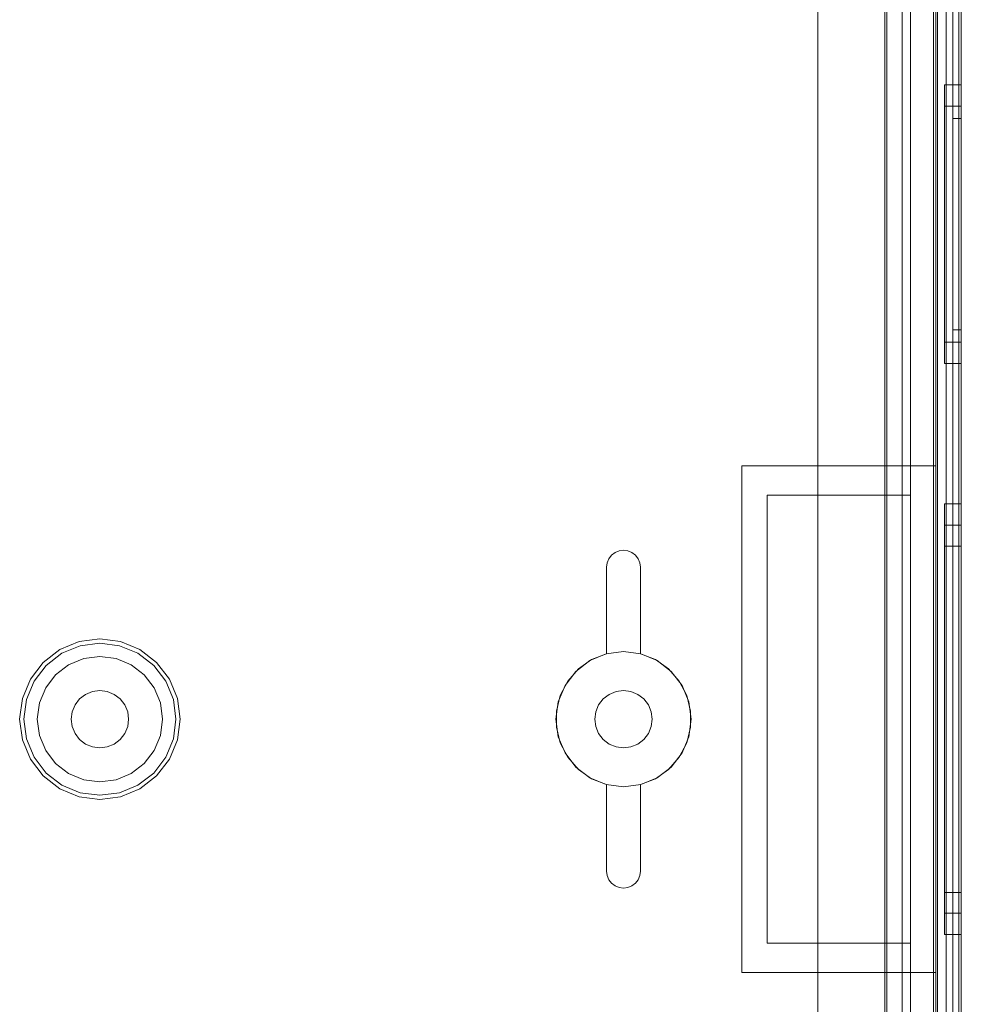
# Model space of a CAD drawing. Extents: x -620 to 300, y 62 to 1112.
# Tile 27 of 226: x -432.58 to -431.47, y 221.48 to 222.65. Entities that reach past the tile are written whole.
import ezdxf

# ---------------------------------------------------------------- set-up
doc = ezdxf.new("R2010")
doc.units = 0
doc.layers.get('0').update_dxf_attribs({"lineweight": 13})
doc.layers.add('60- 61 allgemeine Ausstattung- 4 Terrassen', color=9, linetype='Continuous', lineweight=9, true_color=0x808080)

# ---------------------------------------------------------------- blocks, each defined once
blk = doc.blocks.new('Referenz-A06CPVSGL0')
at = {"layer": '60- 61 allgemeine Ausstattung- 4 Terrassen', "color": 0}
blk.add_line((-431.6388, 211.6534), (-431.6388, 372.5134), dxfattribs=at)
blk = doc.blocks.new('Blockreferenz-A06CPVY0L0')
at = {"color": 251, "linetype": 'ByBlock', "lineweight": -2, "ltscale": 0.13, "true_color": 0x636363}
for p, q in [((-431.5017, 223.4715), (-431.5017, 220.1715)), ((-431.4689, 220.1715), (-431.4689, 223.4715)), ((-431.4717, 223.4512), (-431.4717, 220.1935)), ((-431.5594, 223.299), (-431.5594, 220.344)), ((-431.5569, 223.3015), (-431.5569, 220.3415)), ((-431.5389, 223.2955), (-431.5389, 220.3475)), ((-431.5389, 220.3475), (-431.5389, 223.2955)), ((-431.4869, 220.3475), (-431.4869, 223.2955)), ((-431.4869, 223.2955), (-431.4869, 220.3475))]:
    blk.add_line(p, q, dxfattribs=at)
blk = doc.blocks.new('Blockreferenz-A06CPVY8L0')
at = {"color": 9, "linetype": 'ByBlock', "lineweight": -2, "ltscale": 0.13, "true_color": 0xc1c9c4}
for p, q in [((-431.4989, 223.4715), (-431.4989, 222.1215)), ((-431.4969, 223.4715), (-431.4969, 220.1715)), ((-431.4689, 220.1715), (-431.4689, 223.4715)), ((-431.4689, 220.1715), (-431.4689, 223.4715)), ((-431.4789, 223.3615), (-431.4789, 221.8215)), ((-431.4789, 223.3615), (-431.4789, 221.8215)), ((-431.4789, 223.3515), (-431.4789, 220.2915)), ((-431.4789, 220.2915), (-431.4789, 223.3515)), ((-431.4689, 221.8215), (-431.4689, 223.3615)), ((-431.4689, 223.3615), (-431.4689, 221.8215)), ((-431.4689, 220.2915), (-431.4689, 223.3515)), ((-431.4689, 223.3515), (-431.4689, 220.2915)), ((-431.5289, 223.2955), (-431.5289, 220.3475)), ((-431.4969, 220.3475), (-431.4969, 223.2955)), ((-431.5569, 223.1415), (-431.5569, 222.0865)), ((-431.5289, 222.0865), (-431.5289, 223.1415)), ((-431.5569, 222.0865), (-431.5569, 223.1198)), ((-431.4689, 222.5725), (-431.4889, 222.5725)), ((-431.4889, 222.5725), (-431.4889, 222.5669)), ((-431.4889, 222.5725), (-431.4889, 222.5669)), ((-431.4689, 222.5669), (-431.4689, 222.5725)), ((-431.4689, 222.5725), (-431.4689, 222.5669)), ((-431.4889, 222.5669), (-431.4889, 222.5504)), ((-431.4889, 222.5669), (-431.4889, 222.5504)), ((-431.4689, 222.5504), (-431.4689, 222.5669)), ((-431.4689, 222.5669), (-431.4689, 222.5504)), ((-431.4889, 222.5504), (-431.4889, 222.5242)), ((-431.4889, 222.5504), (-431.4889, 222.5242)), ((-431.4689, 222.5471), (-431.4889, 222.5471)), ((-431.4889, 222.5471), (-431.4889, 222.5423)), ((-431.4889, 222.5471), (-431.4889, 222.5423)), ((-431.4689, 222.5242), (-431.4689, 222.5504)), ((-431.4689, 222.5504), (-431.4689, 222.5242)), ((-431.4689, 222.5444), (-431.4689, 222.5471)), ((-431.4689, 222.5471), (-431.4689, 222.5444)), ((-431.4889, 222.5423), (-431.4889, 222.5284)), ((-431.4889, 222.5423), (-431.4889, 222.5284)), ((-431.4689, 222.5365), (-431.4689, 222.5444)), ((-431.4689, 222.5444), (-431.4689, 222.5365)), ((-431.4689, 222.5236), (-431.4689, 222.5365)), ((-431.4689, 222.5365), (-431.4689, 222.5236)), ((-431.4889, 222.5284), (-431.4889, 222.5062)), ((-431.4889, 222.5284), (-431.4889, 222.5062)), ((-431.4889, 222.5242), (-431.4889, 222.49)), ((-431.4889, 222.5242), (-431.4889, 222.49)), ((-431.4689, 222.5325), (-431.4789, 222.5325)), ((-431.4789, 222.5325), (-431.4789, 222.5301)), ((-431.4789, 222.5325), (-431.4789, 222.5301)), ((-431.4789, 222.5301), (-431.4789, 222.523)), ((-431.4789, 222.5301), (-431.4789, 222.523)), ((-431.4789, 222.523), (-431.4789, 222.5114)), ((-431.4789, 222.523), (-431.4789, 222.5114)), ((-431.4689, 222.5301), (-431.4689, 222.5325)), ((-431.4689, 222.5325), (-431.4689, 222.5301)), ((-431.4689, 222.523), (-431.4689, 222.5301)), ((-431.4689, 222.5301), (-431.4689, 222.523)), ((-431.4689, 222.49), (-431.4689, 222.5242)), ((-431.4689, 222.5242), (-431.4689, 222.49)), ((-431.4689, 222.5062), (-431.4689, 222.5236)), ((-431.4689, 222.5236), (-431.4689, 222.5062)), ((-431.4689, 222.5114), (-431.4689, 222.523)), ((-431.4689, 222.523), (-431.4689, 222.5114)), ((-431.4789, 222.5114), (-431.4789, 222.4959)), ((-431.4789, 222.5114), (-431.4789, 222.4959)), ((-431.4689, 222.4959), (-431.4689, 222.5114)), ((-431.4689, 222.5114), (-431.4689, 222.4959)), ((-431.4889, 222.5062), (-431.4889, 222.4773)), ((-431.4889, 222.5062), (-431.4889, 222.4773)), ((-431.4689, 222.4851), (-431.4689, 222.5062)), ((-431.4689, 222.5062), (-431.4689, 222.4851)), ((-431.4889, 222.49), (-431.4889, 222.4502)), ((-431.4889, 222.49), (-431.4889, 222.4502)), ((-431.4789, 222.4959), (-431.4789, 222.4769)), ((-431.4789, 222.4959), (-431.4789, 222.4769)), ((-431.4689, 222.4769), (-431.4689, 222.4959)), ((-431.4689, 222.4959), (-431.4689, 222.4769)), ((-431.4689, 222.4502), (-431.4689, 222.49)), ((-431.4689, 222.49), (-431.4689, 222.4502)), ((-431.4889, 222.4773), (-431.4889, 222.4436)), ((-431.4889, 222.4773), (-431.4889, 222.4436)), ((-431.4789, 222.4769), (-431.4789, 222.4553)), ((-431.4789, 222.4769), (-431.4789, 222.4553)), ((-431.4689, 222.4609), (-431.4689, 222.4851)), ((-431.4689, 222.4851), (-431.4689, 222.4609)), ((-431.4689, 222.4553), (-431.4689, 222.4769)), ((-431.4689, 222.4769), (-431.4689, 222.4553)), ((-431.4789, 222.4553), (-431.4789, 222.4319)), ((-431.4789, 222.4553), (-431.4789, 222.4319)), ((-431.4689, 222.4347), (-431.4689, 222.4609)), ((-431.4689, 222.4609), (-431.4689, 222.4347)), ((-431.4689, 222.4319), (-431.4689, 222.4553)), ((-431.4689, 222.4553), (-431.4689, 222.4319)), ((-431.4889, 222.4502), (-431.4889, 222.4075)), ((-431.4889, 222.4502), (-431.4889, 222.4075)), ((-431.4889, 222.4436), (-431.4889, 222.4075)), ((-431.4889, 222.4436), (-431.4889, 222.4075)), ((-431.4689, 222.4075), (-431.4689, 222.4502)), ((-431.4689, 222.4502), (-431.4689, 222.4075)), ((-431.4789, 222.4319), (-431.4789, 222.4075)), ((-431.4789, 222.4319), (-431.4789, 222.4075)), ((-431.4689, 222.4075), (-431.4689, 222.4347)), ((-431.4689, 222.4347), (-431.4689, 222.4075)), ((-431.4689, 222.4075), (-431.4689, 222.4319)), ((-431.4689, 222.4319), (-431.4689, 222.4075)), ((-431.4889, 222.4075), (-431.4889, 222.3714)), ((-431.4889, 222.4075), (-431.4889, 222.3648)), ((-431.4889, 222.4075), (-431.4889, 222.3714)), ((-431.4889, 222.4075), (-431.4889, 222.3648)), ((-431.4789, 222.4075), (-431.4789, 222.3831)), ((-431.4789, 222.4075), (-431.4789, 222.3831)), ((-431.4689, 222.3803), (-431.4689, 222.4075)), ((-431.4689, 222.3648), (-431.4689, 222.4075)), ((-431.4689, 222.3831), (-431.4689, 222.4075)), ((-431.4689, 222.4075), (-431.4689, 222.3803)), ((-431.4689, 222.4075), (-431.4689, 222.3648)), ((-431.4689, 222.4075), (-431.4689, 222.3831)), ((-431.4789, 222.3831), (-431.4789, 222.3597)), ((-431.4789, 222.3831), (-431.4789, 222.3597)), ((-431.4689, 222.3597), (-431.4689, 222.3831)), ((-431.4689, 222.3831), (-431.4689, 222.3597)), ((-431.4889, 222.3714), (-431.4889, 222.3377)), ((-431.4889, 222.3714), (-431.4889, 222.3377)), ((-431.4689, 222.3541), (-431.4689, 222.3803)), ((-431.4689, 222.3803), (-431.4689, 222.3541)), ((-431.4889, 222.3648), (-431.4889, 222.325)), ((-431.4889, 222.3648), (-431.4889, 222.325)), ((-431.4789, 222.3597), (-431.4789, 222.338)), ((-431.4789, 222.3597), (-431.4789, 222.338)), ((-431.4689, 222.325), (-431.4689, 222.3648)), ((-431.4689, 222.3648), (-431.4689, 222.325)), ((-431.4689, 222.338), (-431.4689, 222.3597)), ((-431.4689, 222.3597), (-431.4689, 222.338)), ((-431.4689, 222.3299), (-431.4689, 222.3541)), ((-431.4689, 222.3541), (-431.4689, 222.3299)), ((-431.4889, 222.3377), (-431.4889, 222.3088)), ((-431.4889, 222.3377), (-431.4889, 222.3088)), ((-431.4789, 222.338), (-431.4789, 222.3191)), ((-431.4789, 222.338), (-431.4789, 222.3191)), ((-431.4689, 222.3191), (-431.4689, 222.338)), ((-431.4689, 222.338), (-431.4689, 222.3191)), ((-431.4889, 222.325), (-431.4889, 222.2908)), ((-431.4889, 222.325), (-431.4889, 222.2908)), ((-431.4689, 222.3088), (-431.4689, 222.3299)), ((-431.4689, 222.3299), (-431.4689, 222.3088)), ((-431.4689, 222.2908), (-431.4689, 222.325)), ((-431.4689, 222.325), (-431.4689, 222.2908)), ((-431.4789, 222.3191), (-431.4789, 222.3036)), ((-431.4789, 222.3191), (-431.4789, 222.3036)), ((-431.4689, 222.3036), (-431.4689, 222.3191)), ((-431.4689, 222.3191), (-431.4689, 222.3036)), ((-431.4889, 222.3088), (-431.4889, 222.2866)), ((-431.4889, 222.3088), (-431.4889, 222.2866)), ((-431.4789, 222.3036), (-431.4789, 222.292)), ((-431.4789, 222.3036), (-431.4789, 222.292)), ((-431.4689, 222.2914), (-431.4689, 222.3088)), ((-431.4689, 222.3088), (-431.4689, 222.2914)), ((-431.4689, 222.292), (-431.4689, 222.3036)), ((-431.4689, 222.3036), (-431.4689, 222.292)), ((-431.4889, 222.2908), (-431.4889, 222.2646)), ((-431.4889, 222.2908), (-431.4889, 222.2646)), ((-431.4789, 222.292), (-431.4789, 222.2849)), ((-431.4789, 222.292), (-431.4789, 222.2849)), ((-431.4689, 222.2849), (-431.4689, 222.292)), ((-431.4689, 222.292), (-431.4689, 222.2849)), ((-431.4689, 222.2785), (-431.4689, 222.2914)), ((-431.4689, 222.2914), (-431.4689, 222.2785)), ((-431.4689, 222.2646), (-431.4689, 222.2908)), ((-431.4689, 222.2908), (-431.4689, 222.2646)), ((-431.4889, 222.2866), (-431.4889, 222.2727)), ((-431.4889, 222.2866), (-431.4889, 222.2727)), ((-431.4789, 222.2849), (-431.4789, 222.2825)), ((-431.4789, 222.2849), (-431.4789, 222.2825)), ((-431.4789, 222.2825), (-431.4689, 222.2825)), ((-431.4689, 222.2825), (-431.4689, 222.2849)), ((-431.4689, 222.2849), (-431.4689, 222.2825)), ((-431.4689, 222.2706), (-431.4689, 222.2785)), ((-431.4689, 222.2785), (-431.4689, 222.2706)), ((-431.4889, 222.2727), (-431.4889, 222.2679)), ((-431.4889, 222.2727), (-431.4889, 222.2679)), ((-431.4889, 222.2679), (-431.4689, 222.2679)), ((-431.4689, 222.2679), (-431.4689, 222.2706)), ((-431.4689, 222.2706), (-431.4689, 222.2679)), ((-431.4889, 222.2646), (-431.4889, 222.2481)), ((-431.4889, 222.2646), (-431.4889, 222.2481)), ((-431.4689, 222.2481), (-431.4689, 222.2646)), ((-431.4689, 222.2646), (-431.4689, 222.2481)), ((-431.4889, 222.2481), (-431.4889, 222.2425)), ((-431.4889, 222.2481), (-431.4889, 222.2425)), ((-431.4689, 222.2425), (-431.4689, 222.2481)), ((-431.4689, 222.2481), (-431.4689, 222.2425)), ((-431.4889, 222.2425), (-431.4689, 222.2425)), ((-431.7289, 222.1215), (-431.6139, 222.1215)), ((-431.7289, 221.8215), (-431.7289, 222.1215)), ((-431.7289, 222.1215), (-431.7289, 222.1215)), ((-431.7289, 222.1215), (-431.6139, 222.1215)), ((-431.7289, 221.8215), (-431.7289, 222.1215)), ((-431.6139, 222.1215), (-431.4989, 222.1215)), ((-431.6139, 222.1215), (-431.4989, 222.1215)), ((-431.4989, 222.1215), (-431.4989, 221.8215)), ((-431.4989, 222.1215), (-431.4989, 222.1215)), ((-431.4989, 222.1215), (-431.4989, 221.8215)), ((-431.6989, 222.0865), (-431.5569, 222.0865)), ((-431.6989, 221.5565), (-431.6989, 222.0865)), ((-431.6989, 222.0865), (-431.6989, 221.5565)), ((-431.6139, 222.0865), (-431.6989, 222.0865)), ((-431.6989, 222.0865), (-431.6989, 222.0865)), ((-431.5569, 222.0865), (-431.6139, 222.0865)), ((-431.5289, 222.0865), (-431.5569, 222.0865)), ((-431.5569, 222.0865), (-431.5289, 222.0865)), ((-431.5569, 222.0865), (-431.5569, 222.0865)), ((-431.5289, 221.5565), (-431.5289, 222.0865)), ((-431.5289, 222.0865), (-431.5289, 222.0865)), ((-431.4689, 222.0765), (-431.4889, 222.0765)), ((-431.4889, 222.0765), (-431.4889, 222.0678)), ((-431.4889, 222.0765), (-431.4889, 222.0678)), ((-431.4689, 222.0678), (-431.4689, 222.0765)), ((-431.4689, 222.0765), (-431.4689, 222.0678)), ((-431.4889, 222.0678), (-431.4889, 222.0423)), ((-431.4889, 222.0678), (-431.4889, 222.0423)), ((-431.4689, 222.0423), (-431.4689, 222.0678)), ((-431.4689, 222.0678), (-431.4689, 222.0423)), ((-431.4689, 222.0511), (-431.4889, 222.0511)), ((-431.4889, 222.0511), (-431.4889, 222.0433)), ((-431.4889, 222.0511), (-431.4889, 222.0433)), ((-431.4689, 222.0433), (-431.4689, 222.0511)), ((-431.4689, 222.0511), (-431.4689, 222.0433)), ((-431.4889, 222.0433), (-431.4889, 222.0203)), ((-431.4889, 222.0433), (-431.4889, 222.0203)), ((-431.4889, 222.0423), (-431.4889, 222.0018)), ((-431.4889, 222.0423), (-431.4889, 222.0018)), ((-431.4689, 222.0203), (-431.4689, 222.0433)), ((-431.4689, 222.0433), (-431.4689, 222.0203)), ((-431.4689, 222.0018), (-431.4689, 222.0423)), ((-431.4689, 222.0423), (-431.4689, 222.0018)), ((-431.4689, 222.0265), (-431.4889, 222.0265)), ((-431.4889, 222.0265), (-431.4889, 222.0195)), ((-431.4889, 222.0265), (-431.4889, 222.0195)), ((-431.4689, 222.0195), (-431.4689, 222.0265)), ((-431.4689, 222.0265), (-431.4689, 222.0195)), ((-431.8882, 222.0067), (-431.8862, 222.0115)), ((-431.8862, 222.0115), (-431.8882, 222.0067)), ((-431.8862, 222.0115), (-431.883, 222.0156)), ((-431.883, 222.0156), (-431.8862, 222.0115)), ((-431.883, 222.0156), (-431.8789, 222.0188)), ((-431.8789, 222.0188), (-431.883, 222.0156)), ((-431.8789, 222.0188), (-431.874, 222.0208)), ((-431.874, 222.0208), (-431.8789, 222.0188)), ((-431.874, 222.0208), (-431.8689, 222.0215)), ((-431.8689, 222.0215), (-431.874, 222.0208)), ((-431.8689, 222.0215), (-431.8637, 222.0208)), ((-431.8637, 222.0208), (-431.8689, 222.0215)), ((-431.8637, 222.0208), (-431.8589, 222.0188)), ((-431.8589, 222.0188), (-431.8637, 222.0208)), ((-431.8589, 222.0188), (-431.8547, 222.0156)), ((-431.8547, 222.0156), (-431.8589, 222.0188)), ((-431.8547, 222.0156), (-431.8515, 222.0115)), ((-431.8515, 222.0115), (-431.8547, 222.0156)), ((-431.8515, 222.0115), (-431.8495, 222.0067)), ((-431.8495, 222.0067), (-431.8515, 222.0115)), ((-431.4889, 222.0203), (-431.4889, 221.9838)), ((-431.4889, 222.0203), (-431.4889, 221.9838)), ((-431.4889, 222.0195), (-431.4889, 221.999)), ((-431.4889, 222.0195), (-431.4889, 221.999)), ((-431.4689, 221.9838), (-431.4689, 222.0203)), ((-431.4689, 222.0203), (-431.4689, 221.9838)), ((-431.4689, 221.999), (-431.4689, 222.0195)), ((-431.4689, 222.0195), (-431.4689, 221.999)), ((-431.8889, 222.0015), (-431.8882, 222.0067)), ((-431.8882, 222.0067), (-431.8889, 222.0015)), ((-431.8889, 221.899), (-431.8889, 222.0015)), ((-431.8889, 222.0015), (-431.8889, 221.899)), ((-431.8889, 222.0015), (-431.8889, 222.0015)), ((-431.8495, 222.0067), (-431.8489, 222.0015)), ((-431.8489, 222.0015), (-431.8495, 222.0067)), ((-431.8489, 222.0015), (-431.8489, 221.899)), ((-431.8489, 221.899), (-431.8489, 222.0015)), ((-431.8489, 222.0015), (-431.8489, 222.0015)), ((-431.4889, 222.0018), (-431.4889, 221.949)), ((-431.4889, 222.0018), (-431.4889, 221.949)), ((-431.4889, 221.999), (-431.4889, 221.9665)), ((-431.4889, 221.999), (-431.4889, 221.9665)), ((-431.4689, 221.949), (-431.4689, 222.0018)), ((-431.4689, 222.0018), (-431.4689, 221.949)), ((-431.4689, 221.9665), (-431.4689, 221.999)), ((-431.4689, 221.999), (-431.4689, 221.9665)), ((-431.4889, 221.9838), (-431.4889, 221.9363)), ((-431.4889, 221.9838), (-431.4889, 221.9363)), ((-431.4689, 221.9363), (-431.4689, 221.9838)), ((-431.4689, 221.9838), (-431.4689, 221.9363)), ((-431.4889, 221.9665), (-431.4889, 221.924)), ((-431.4889, 221.9665), (-431.4889, 221.924)), ((-431.4689, 221.924), (-431.4689, 221.9665)), ((-431.4689, 221.9665), (-431.4689, 221.924)), ((-431.4889, 221.949), (-431.4889, 221.8875)), ((-431.4889, 221.949), (-431.4889, 221.8875)), ((-431.4689, 221.8875), (-431.4689, 221.949)), ((-431.4689, 221.949), (-431.4689, 221.8875)), ((-431.4889, 221.9363), (-431.4889, 221.8809)), ((-431.4889, 221.9363), (-431.4889, 221.8809)), ((-431.4689, 221.8809), (-431.4689, 221.9363)), ((-431.4689, 221.9363), (-431.4689, 221.8809)), ((-431.4889, 221.924), (-431.4889, 221.8746)), ((-431.4889, 221.924), (-431.4889, 221.8746)), ((-431.4689, 221.8746), (-431.4689, 221.924)), ((-431.4689, 221.924), (-431.4689, 221.8746)), ((-432.5135, 221.9133), (-432.5364, 221.9038)), ((-432.5339, 221.8995), (-432.5122, 221.9085)), ((-432.4889, 221.9165), (-432.5135, 221.9133)), ((-432.5122, 221.9085), (-432.4889, 221.9116)), ((-432.4643, 221.9133), (-432.4889, 221.9165)), ((-432.4889, 221.9116), (-432.4655, 221.9085)), ((-432.4655, 221.9085), (-432.4438, 221.8995)), ((-432.4414, 221.9038), (-432.4643, 221.9133)), ((-432.5364, 221.9038), (-432.556, 221.8887)), ((-432.5526, 221.8852), (-432.5339, 221.8995)), ((-432.4889, 221.8957), (-432.5081, 221.8932)), ((-432.4889, 221.8957), (-432.5081, 221.8932)), ((-432.4697, 221.8932), (-432.4889, 221.8957)), ((-432.4697, 221.8932), (-432.4889, 221.8957)), ((-432.4438, 221.8995), (-432.4251, 221.8852)), ((-432.4217, 221.8887), (-432.4414, 221.9038)), ((-431.8896, 221.8988), (-431.9089, 221.8908)), ((-431.8896, 221.8988), (-431.9089, 221.8908)), ((-431.9067, 221.892), (-431.8889, 221.899)), ((-431.8889, 221.899), (-431.9067, 221.892)), ((-431.8689, 221.9015), (-431.8896, 221.8988)), ((-431.8689, 221.9015), (-431.8896, 221.8988)), ((-431.8889, 221.899), (-431.8889, 221.899)), ((-431.8482, 221.8988), (-431.8689, 221.9015)), ((-431.8482, 221.8988), (-431.8689, 221.9015)), ((-431.8489, 221.899), (-431.8311, 221.892)), ((-431.8311, 221.892), (-431.8489, 221.899)), ((-431.8489, 221.899), (-431.8489, 221.899)), ((-431.8289, 221.8908), (-431.8482, 221.8988)), ((-431.8289, 221.8908), (-431.8482, 221.8988)), ((-432.556, 221.8887), (-432.5711, 221.869)), ((-432.5669, 221.8666), (-432.5526, 221.8852)), ((-432.526, 221.8858), (-432.5413, 221.874)), ((-432.526, 221.8858), (-432.5413, 221.874)), ((-432.5081, 221.8932), (-432.526, 221.8858)), ((-432.5081, 221.8932), (-432.526, 221.8858)), ((-432.4518, 221.8858), (-432.4697, 221.8932)), ((-432.4518, 221.8858), (-432.4697, 221.8932)), ((-432.4364, 221.874), (-432.4518, 221.8858)), ((-432.4364, 221.874), (-432.4518, 221.8858)), ((-432.4251, 221.8852), (-432.4108, 221.8666)), ((-432.4066, 221.869), (-432.4217, 221.8887)), ((-431.9089, 221.8908), (-431.9254, 221.8781)), ((-431.9089, 221.8908), (-431.9254, 221.8781)), ((-431.9223, 221.881), (-431.9067, 221.892)), ((-431.9067, 221.892), (-431.9223, 221.881)), ((-431.8311, 221.892), (-431.8154, 221.881)), ((-431.8154, 221.881), (-431.8311, 221.892)), ((-431.8123, 221.8781), (-431.8289, 221.8908)), ((-431.8123, 221.8781), (-431.8289, 221.8908)), ((-431.4889, 221.8875), (-431.4889, 221.8215)), ((-431.4889, 221.8875), (-431.4889, 221.8215)), ((-431.4689, 221.8215), (-431.4689, 221.8875)), ((-431.4689, 221.8875), (-431.4689, 221.8215)), ((-432.5413, 221.874), (-432.5531, 221.8586)), ((-432.5413, 221.874), (-432.5531, 221.8586)), ((-432.4246, 221.8586), (-432.4364, 221.874)), ((-432.4246, 221.8586), (-432.4364, 221.874)), ((-431.9254, 221.8781), (-431.9381, 221.8615)), ((-431.9254, 221.8781), (-431.9381, 221.8615)), ((-431.9349, 221.8666), (-431.9223, 221.881)), ((-431.9223, 221.881), (-431.9349, 221.8666)), ((-431.8154, 221.881), (-431.8028, 221.8666)), ((-431.8028, 221.8666), (-431.8154, 221.881)), ((-431.7996, 221.8615), (-431.8123, 221.8781)), ((-431.7996, 221.8615), (-431.8123, 221.8781)), ((-431.4889, 221.8809), (-431.4889, 221.8215)), ((-431.4889, 221.8809), (-431.4889, 221.8215)), ((-431.4889, 221.8746), (-431.4889, 221.8215)), ((-431.4889, 221.8746), (-431.4889, 221.8215)), ((-431.4689, 221.8215), (-431.4689, 221.8809)), ((-431.4689, 221.8809), (-431.4689, 221.8215)), ((-431.4689, 221.8215), (-431.4689, 221.8746)), ((-431.4689, 221.8746), (-431.4689, 221.8215)), ((-432.5711, 221.869), (-432.5806, 221.8461)), ((-432.5759, 221.8448), (-432.5669, 221.8666)), ((-432.5531, 221.8586), (-432.5605, 221.8407)), ((-432.5531, 221.8586), (-432.5605, 221.8407)), ((-432.4172, 221.8407), (-432.4246, 221.8586)), ((-432.4172, 221.8407), (-432.4246, 221.8586)), ((-432.4108, 221.8666), (-432.4018, 221.8448)), ((-432.3971, 221.8461), (-432.4066, 221.869)), ((-431.9381, 221.8615), (-431.9461, 221.8422)), ((-431.9381, 221.8615), (-431.9461, 221.8422)), ((-431.9438, 221.8496), (-431.9349, 221.8666)), ((-431.9349, 221.8666), (-431.9438, 221.8496)), ((-431.8028, 221.8666), (-431.794, 221.8496)), ((-431.794, 221.8496), (-431.8028, 221.8666)), ((-431.7916, 221.8422), (-431.7996, 221.8615)), ((-431.7916, 221.8422), (-431.7996, 221.8615)), ((-432.5059, 221.8509), (-432.5129, 221.8455)), ((-432.5129, 221.8455), (-432.5059, 221.8509)), ((-432.4977, 221.8543), (-432.5059, 221.8509)), ((-432.5059, 221.8509), (-432.4977, 221.8543)), ((-432.4889, 221.8555), (-432.4977, 221.8543)), ((-432.4977, 221.8543), (-432.4889, 221.8555)), ((-432.4801, 221.8543), (-432.4889, 221.8555)), ((-432.4889, 221.8555), (-432.4801, 221.8543)), ((-432.4719, 221.8509), (-432.4801, 221.8543)), ((-432.4801, 221.8543), (-432.4719, 221.8509)), ((-432.4648, 221.8455), (-432.4719, 221.8509)), ((-432.4719, 221.8509), (-432.4648, 221.8455)), ((-431.9483, 221.8311), (-431.9438, 221.8496)), ((-431.9438, 221.8496), (-431.9483, 221.8311)), ((-431.8859, 221.8509), (-431.8929, 221.8455)), ((-431.8929, 221.8455), (-431.8859, 221.8509)), ((-431.8777, 221.8543), (-431.8859, 221.8509)), ((-431.8859, 221.8509), (-431.8777, 221.8543)), ((-431.8689, 221.8555), (-431.8777, 221.8543)), ((-431.8777, 221.8543), (-431.8689, 221.8555)), ((-431.8601, 221.8543), (-431.8689, 221.8555)), ((-431.8689, 221.8555), (-431.8601, 221.8543)), ((-431.8519, 221.8509), (-431.8601, 221.8543)), ((-431.8601, 221.8543), (-431.8519, 221.8509)), ((-431.8448, 221.8455), (-431.8519, 221.8509)), ((-431.8519, 221.8509), (-431.8448, 221.8455)), ((-431.794, 221.8496), (-431.7894, 221.8311)), ((-431.7894, 221.8311), (-431.794, 221.8496)), ((-432.5806, 221.8461), (-432.5839, 221.8215)), ((-432.579, 221.8215), (-432.5759, 221.8448)), ((-432.5605, 221.8407), (-432.5631, 221.8215)), ((-432.5605, 221.8407), (-432.5631, 221.8215)), ((-432.5183, 221.8385), (-432.5217, 221.8303)), ((-432.5217, 221.8303), (-432.5183, 221.8385)), ((-432.5129, 221.8455), (-432.5183, 221.8385)), ((-432.5183, 221.8385), (-432.5129, 221.8455)), ((-432.4594, 221.8385), (-432.4648, 221.8455)), ((-432.4648, 221.8455), (-432.4594, 221.8385)), ((-432.456, 221.8303), (-432.4594, 221.8385)), ((-432.4594, 221.8385), (-432.456, 221.8303)), ((-432.4147, 221.8215), (-432.4172, 221.8407)), ((-432.4147, 221.8215), (-432.4172, 221.8407)), ((-432.4018, 221.8448), (-432.3988, 221.8215)), ((-432.3939, 221.8215), (-432.3971, 221.8461)), ((-431.9461, 221.8422), (-431.9489, 221.8215)), ((-431.9461, 221.8422), (-431.9489, 221.8215)), ((-431.8983, 221.8385), (-431.9017, 221.8303)), ((-431.9017, 221.8303), (-431.8983, 221.8385)), ((-431.8929, 221.8455), (-431.8983, 221.8385)), ((-431.8983, 221.8385), (-431.8929, 221.8455)), ((-431.8394, 221.8385), (-431.8448, 221.8455)), ((-431.8448, 221.8455), (-431.8394, 221.8385)), ((-431.836, 221.8303), (-431.8394, 221.8385)), ((-431.8394, 221.8385), (-431.836, 221.8303)), ((-431.7889, 221.8215), (-431.7916, 221.8422)), ((-431.7889, 221.8215), (-431.7916, 221.8422)), ((-432.5217, 221.8303), (-432.5229, 221.8215)), ((-432.5229, 221.8215), (-432.5217, 221.8303)), ((-432.4549, 221.8215), (-432.456, 221.8303)), ((-432.456, 221.8303), (-432.4549, 221.8215)), ((-431.9483, 221.8119), (-431.9483, 221.8311)), ((-431.9483, 221.8311), (-431.9483, 221.8119)), ((-431.9017, 221.8303), (-431.9029, 221.8215)), ((-431.9029, 221.8215), (-431.9017, 221.8303)), ((-431.8349, 221.8215), (-431.836, 221.8303)), ((-431.836, 221.8303), (-431.8349, 221.8215)), ((-431.7894, 221.8311), (-431.7894, 221.8119)), ((-431.7894, 221.8119), (-431.7894, 221.8311)), ((-432.5839, 221.8215), (-432.5806, 221.7969)), ((-432.5759, 221.7982), (-432.579, 221.8215)), ((-432.5631, 221.8215), (-432.5605, 221.8023)), ((-432.5631, 221.8215), (-432.5605, 221.8023)), ((-432.5229, 221.8215), (-432.5217, 221.8127)), ((-432.5217, 221.8127), (-432.5229, 221.8215)), ((-432.5217, 221.8127), (-432.5183, 221.8045)), ((-432.5183, 221.8045), (-432.5217, 221.8127)), ((-432.4594, 221.8045), (-432.456, 221.8127)), ((-432.456, 221.8127), (-432.4594, 221.8045)), ((-432.456, 221.8127), (-432.4549, 221.8215)), ((-432.4549, 221.8215), (-432.456, 221.8127)), ((-432.4172, 221.8023), (-432.4147, 221.8215)), ((-432.4172, 221.8023), (-432.4147, 221.8215)), ((-432.3988, 221.8215), (-432.4018, 221.7982)), ((-432.3971, 221.7969), (-432.3939, 221.8215)), ((-431.9489, 221.8215), (-431.9461, 221.8008)), ((-431.9489, 221.8215), (-431.9461, 221.8008)), ((-431.9438, 221.7934), (-431.9483, 221.8119)), ((-431.9483, 221.8119), (-431.9438, 221.7934)), ((-431.9029, 221.8215), (-431.9017, 221.8127)), ((-431.9017, 221.8127), (-431.9029, 221.8215)), ((-431.9017, 221.8127), (-431.8983, 221.8045)), ((-431.8983, 221.8045), (-431.9017, 221.8127)), ((-431.8394, 221.8045), (-431.836, 221.8127)), ((-431.836, 221.8127), (-431.8394, 221.8045)), ((-431.836, 221.8127), (-431.8349, 221.8215)), ((-431.8349, 221.8215), (-431.836, 221.8127)), ((-431.7894, 221.8119), (-431.794, 221.7934)), ((-431.794, 221.7934), (-431.7894, 221.8119)), ((-431.7916, 221.8008), (-431.7889, 221.8215)), ((-431.7916, 221.8008), (-431.7889, 221.8215)), ((-431.7289, 221.5215), (-431.7289, 221.8215)), ((-431.7289, 221.5215), (-431.7289, 221.8215)), ((-431.4989, 221.8215), (-431.4989, 221.5215)), ((-431.4989, 221.8215), (-431.4989, 221.5215)), ((-431.4889, 221.8215), (-431.4889, 221.7621)), ((-431.4889, 221.8215), (-431.4889, 221.7555)), ((-431.4889, 221.8215), (-431.4889, 221.7684)), ((-431.4889, 221.8215), (-431.4889, 221.7621)), ((-431.4889, 221.8215), (-431.4889, 221.7555)), ((-431.4889, 221.8215), (-431.4889, 221.7684)), ((-431.4789, 221.8215), (-431.4789, 220.2815)), ((-431.4789, 221.8215), (-431.4789, 220.2815)), ((-431.4689, 220.2815), (-431.4689, 221.8215)), ((-431.4689, 221.7621), (-431.4689, 221.8215)), ((-431.4689, 221.7555), (-431.4689, 221.8215)), ((-431.4689, 221.7684), (-431.4689, 221.8215)), ((-431.4689, 221.8215), (-431.4689, 220.2815)), ((-431.4689, 221.8215), (-431.4689, 221.7621)), ((-431.4689, 221.8215), (-431.4689, 221.7555)), ((-431.4689, 221.8215), (-431.4689, 221.7684)), ((-432.5605, 221.8023), (-432.5531, 221.7844)), ((-432.5605, 221.8023), (-432.5531, 221.7844)), ((-432.5183, 221.8045), (-432.5129, 221.7975)), ((-432.5129, 221.7975), (-432.5183, 221.8045)), ((-432.4648, 221.7975), (-432.4594, 221.8045)), ((-432.4594, 221.8045), (-432.4648, 221.7975)), ((-432.4246, 221.7844), (-432.4172, 221.8023)), ((-432.4246, 221.7844), (-432.4172, 221.8023)), ((-431.9461, 221.8008), (-431.9381, 221.7815)), ((-431.9461, 221.8008), (-431.9381, 221.7815)), ((-431.8983, 221.8045), (-431.8929, 221.7975)), ((-431.8929, 221.7975), (-431.8983, 221.8045)), ((-431.8448, 221.7975), (-431.8394, 221.8045)), ((-431.8394, 221.8045), (-431.8448, 221.7975)), ((-431.7996, 221.7815), (-431.7916, 221.8008)), ((-431.7996, 221.7815), (-431.7916, 221.8008)), ((-432.5806, 221.7969), (-432.5711, 221.774)), ((-432.5669, 221.7764), (-432.5759, 221.7982)), ((-432.5129, 221.7975), (-432.5059, 221.7921)), ((-432.5059, 221.7921), (-432.5129, 221.7975)), ((-432.5059, 221.7921), (-432.4977, 221.7887)), ((-432.4977, 221.7887), (-432.5059, 221.7921)), ((-432.4977, 221.7887), (-432.4889, 221.7875)), ((-432.4889, 221.7875), (-432.4977, 221.7887)), ((-432.4889, 221.7875), (-432.4801, 221.7887)), ((-432.4801, 221.7887), (-432.4889, 221.7875)), ((-432.4801, 221.7887), (-432.4719, 221.7921)), ((-432.4719, 221.7921), (-432.4801, 221.7887)), ((-432.4719, 221.7921), (-432.4648, 221.7975)), ((-432.4648, 221.7975), (-432.4719, 221.7921)), ((-432.4018, 221.7982), (-432.4108, 221.7764)), ((-432.4066, 221.774), (-432.3971, 221.7969)), ((-431.9349, 221.7764), (-431.9438, 221.7934)), ((-431.9438, 221.7934), (-431.9349, 221.7764)), ((-431.8929, 221.7975), (-431.8859, 221.7921)), ((-431.8859, 221.7921), (-431.8929, 221.7975)), ((-431.8859, 221.7921), (-431.8777, 221.7887)), ((-431.8777, 221.7887), (-431.8859, 221.7921)), ((-431.8777, 221.7887), (-431.8689, 221.7875)), ((-431.8689, 221.7875), (-431.8777, 221.7887)), ((-431.8689, 221.7875), (-431.8601, 221.7887)), ((-431.8601, 221.7887), (-431.8689, 221.7875)), ((-431.8601, 221.7887), (-431.8519, 221.7921)), ((-431.8519, 221.7921), (-431.8601, 221.7887)), ((-431.8519, 221.7921), (-431.8448, 221.7975)), ((-431.8448, 221.7975), (-431.8519, 221.7921)), ((-431.794, 221.7934), (-431.8028, 221.7764)), ((-431.8028, 221.7764), (-431.794, 221.7934)), ((-432.5531, 221.7844), (-432.5413, 221.769)), ((-432.5531, 221.7844), (-432.5413, 221.769)), ((-432.4364, 221.769), (-432.4246, 221.7844)), ((-432.4364, 221.769), (-432.4246, 221.7844)), ((-431.9381, 221.7815), (-431.9254, 221.7649)), ((-431.9381, 221.7815), (-431.9254, 221.7649)), ((-431.8123, 221.7649), (-431.7996, 221.7815)), ((-431.8123, 221.7649), (-431.7996, 221.7815)), ((-432.5711, 221.774), (-432.556, 221.7543)), ((-432.5526, 221.7578), (-432.5669, 221.7764)), ((-432.5413, 221.769), (-432.526, 221.7572)), ((-432.5413, 221.769), (-432.526, 221.7572)), ((-432.4518, 221.7572), (-432.4364, 221.769)), ((-432.4518, 221.7572), (-432.4364, 221.769)), ((-432.4108, 221.7764), (-432.4251, 221.7578)), ((-432.4217, 221.7543), (-432.4066, 221.774)), ((-431.9223, 221.762), (-431.9349, 221.7764)), ((-431.9349, 221.7764), (-431.9223, 221.762)), ((-431.8028, 221.7764), (-431.8154, 221.762)), ((-431.8154, 221.762), (-431.8028, 221.7764)), ((-431.4889, 221.7684), (-431.4889, 221.719)), ((-431.4889, 221.7684), (-431.4889, 221.719)), ((-431.4689, 221.719), (-431.4689, 221.7684)), ((-431.4689, 221.7684), (-431.4689, 221.719)), ((-432.556, 221.7543), (-432.5364, 221.7392)), ((-432.5339, 221.7435), (-432.5526, 221.7578)), ((-432.526, 221.7572), (-432.5081, 221.7498)), ((-432.526, 221.7572), (-432.5081, 221.7498)), ((-432.4697, 221.7498), (-432.4518, 221.7572)), ((-432.4697, 221.7498), (-432.4518, 221.7572)), ((-432.4251, 221.7578), (-432.4438, 221.7435)), ((-432.4414, 221.7392), (-432.4217, 221.7543)), ((-431.9254, 221.7649), (-431.9089, 221.7522)), ((-431.9254, 221.7649), (-431.9089, 221.7522)), ((-431.9067, 221.751), (-431.9223, 221.762)), ((-431.9223, 221.762), (-431.9067, 221.751)), ((-431.8154, 221.762), (-431.8311, 221.751)), ((-431.8311, 221.751), (-431.8154, 221.762)), ((-431.8289, 221.7522), (-431.8123, 221.7649)), ((-431.8289, 221.7522), (-431.8123, 221.7649)), ((-431.4889, 221.7621), (-431.4889, 221.7067)), ((-431.4889, 221.7621), (-431.4889, 221.7067)), ((-431.4889, 221.7555), (-431.4889, 221.694)), ((-431.4889, 221.7555), (-431.4889, 221.694)), ((-431.4689, 221.7067), (-431.4689, 221.7621)), ((-431.4689, 221.7621), (-431.4689, 221.7067)), ((-431.4689, 221.694), (-431.4689, 221.7555)), ((-431.4689, 221.7555), (-431.4689, 221.694)), ((-432.5122, 221.7345), (-432.5339, 221.7435)), ((-432.5081, 221.7498), (-432.4889, 221.7473)), ((-432.5081, 221.7498), (-432.4889, 221.7473)), ((-432.4889, 221.7473), (-432.4697, 221.7498)), ((-432.4889, 221.7473), (-432.4697, 221.7498)), ((-432.4438, 221.7435), (-432.4655, 221.7345)), ((-431.9089, 221.7522), (-431.8896, 221.7442)), ((-431.9089, 221.7522), (-431.8896, 221.7442)), ((-431.8889, 221.744), (-431.9067, 221.751)), ((-431.9067, 221.751), (-431.8889, 221.744)), ((-431.8896, 221.7442), (-431.8689, 221.7415)), ((-431.8896, 221.7442), (-431.8689, 221.7415)), ((-431.8889, 221.6415), (-431.8889, 221.744)), ((-431.8889, 221.744), (-431.8889, 221.6415)), ((-431.8889, 221.744), (-431.8889, 221.744)), ((-431.8689, 221.7415), (-431.8482, 221.7442)), ((-431.8689, 221.7415), (-431.8482, 221.7442)), ((-431.8311, 221.751), (-431.8489, 221.744)), ((-431.8489, 221.744), (-431.8311, 221.751)), ((-431.8489, 221.744), (-431.8489, 221.6415)), ((-431.8489, 221.6415), (-431.8489, 221.744)), ((-431.8489, 221.744), (-431.8489, 221.744)), ((-431.8482, 221.7442), (-431.8289, 221.7522)), ((-431.8482, 221.7442), (-431.8289, 221.7522)), ((-432.5364, 221.7392), (-432.5135, 221.7297)), ((-432.4889, 221.7314), (-432.5122, 221.7345)), ((-432.4655, 221.7345), (-432.4889, 221.7314)), ((-432.4643, 221.7297), (-432.4414, 221.7392)), ((-432.5135, 221.7297), (-432.4889, 221.7265)), ((-432.4889, 221.7265), (-432.4643, 221.7297)), ((-431.4889, 221.719), (-431.4889, 221.6765)), ((-431.4889, 221.719), (-431.4889, 221.6765)), ((-431.4689, 221.6765), (-431.4689, 221.719)), ((-431.4689, 221.719), (-431.4689, 221.6765)), ((-431.4889, 221.7067), (-431.4889, 221.6591)), ((-431.4889, 221.7067), (-431.4889, 221.6591)), ((-431.4689, 221.6591), (-431.4689, 221.7067)), ((-431.4689, 221.7067), (-431.4689, 221.6591)), ((-431.4889, 221.694), (-431.4889, 221.6412)), ((-431.4889, 221.694), (-431.4889, 221.6412)), ((-431.4689, 221.6412), (-431.4689, 221.694)), ((-431.4689, 221.694), (-431.4689, 221.6412)), ((-431.4889, 221.6765), (-431.4889, 221.644)), ((-431.4889, 221.6765), (-431.4889, 221.644)), ((-431.4689, 221.644), (-431.4689, 221.6765)), ((-431.4689, 221.6765), (-431.4689, 221.644)), ((-431.4889, 221.6591), (-431.4889, 221.6227)), ((-431.4889, 221.6591), (-431.4889, 221.6227)), ((-431.4689, 221.6227), (-431.4689, 221.6591)), ((-431.4689, 221.6591), (-431.4689, 221.6227)), ((-431.8882, 221.6363), (-431.8889, 221.6415)), ((-431.8889, 221.6415), (-431.8882, 221.6363)), ((-431.8889, 221.6415), (-431.8889, 221.6415)), ((-431.8489, 221.6415), (-431.8495, 221.6363)), ((-431.8495, 221.6363), (-431.8489, 221.6415)), ((-431.8489, 221.6415), (-431.8489, 221.6415)), ((-431.4889, 221.644), (-431.4889, 221.6235)), ((-431.4889, 221.644), (-431.4889, 221.6235)), ((-431.4889, 221.6412), (-431.4889, 221.6007)), ((-431.4889, 221.6412), (-431.4889, 221.6007)), ((-431.4689, 221.6235), (-431.4689, 221.644)), ((-431.4689, 221.644), (-431.4689, 221.6235)), ((-431.4689, 221.6007), (-431.4689, 221.6412)), ((-431.4689, 221.6412), (-431.4689, 221.6007)), ((-431.8862, 221.6315), (-431.8882, 221.6363)), ((-431.8882, 221.6363), (-431.8862, 221.6315)), ((-431.883, 221.6274), (-431.8862, 221.6315)), ((-431.8862, 221.6315), (-431.883, 221.6274)), ((-431.8789, 221.6242), (-431.883, 221.6274)), ((-431.883, 221.6274), (-431.8789, 221.6242)), ((-431.8547, 221.6274), (-431.8589, 221.6242)), ((-431.8589, 221.6242), (-431.8547, 221.6274)), ((-431.8515, 221.6315), (-431.8547, 221.6274)), ((-431.8547, 221.6274), (-431.8515, 221.6315)), ((-431.8495, 221.6363), (-431.8515, 221.6315)), ((-431.8515, 221.6315), (-431.8495, 221.6363)), ((-431.874, 221.6222), (-431.8789, 221.6242)), ((-431.8789, 221.6242), (-431.874, 221.6222)), ((-431.8689, 221.6215), (-431.874, 221.6222)), ((-431.874, 221.6222), (-431.8689, 221.6215)), ((-431.8637, 221.6222), (-431.8689, 221.6215)), ((-431.8689, 221.6215), (-431.8637, 221.6222)), ((-431.8589, 221.6242), (-431.8637, 221.6222)), ((-431.8637, 221.6222), (-431.8589, 221.6242)), ((-431.4889, 221.6235), (-431.4889, 221.6165)), ((-431.4889, 221.6235), (-431.4889, 221.6165)), ((-431.4889, 221.6227), (-431.4889, 221.5997)), ((-431.4889, 221.6227), (-431.4889, 221.5997)), ((-431.4889, 221.6165), (-431.4689, 221.6165)), ((-431.4689, 221.6165), (-431.4689, 221.6235)), ((-431.4689, 221.6235), (-431.4689, 221.6165)), ((-431.4689, 221.5997), (-431.4689, 221.6227)), ((-431.4689, 221.6227), (-431.4689, 221.5997)), ((-431.4889, 221.6007), (-431.4889, 221.5752)), ((-431.4889, 221.6007), (-431.4889, 221.5752)), ((-431.4889, 221.5997), (-431.4889, 221.5919)), ((-431.4889, 221.5997), (-431.4889, 221.5919)), ((-431.4889, 221.5919), (-431.4689, 221.5919)), ((-431.4689, 221.5752), (-431.4689, 221.6007)), ((-431.4689, 221.6007), (-431.4689, 221.5752)), ((-431.4689, 221.5919), (-431.4689, 221.5997)), ((-431.4689, 221.5997), (-431.4689, 221.5919)), ((-431.4889, 221.5752), (-431.4889, 221.5665)), ((-431.4889, 221.5752), (-431.4889, 221.5665)), ((-431.4689, 221.5665), (-431.4689, 221.5752)), ((-431.4689, 221.5752), (-431.4689, 221.5665)), ((-431.5569, 221.5565), (-431.6989, 221.5565)), ((-431.6989, 221.5565), (-431.6139, 221.5565)), ((-431.6989, 221.5565), (-431.6989, 221.5565)), ((-431.6139, 221.5565), (-431.5569, 221.5565)), ((-431.5569, 221.4386), (-431.5569, 221.5565)), ((-431.5569, 221.5565), (-431.5289, 221.5565)), ((-431.5569, 221.5565), (-431.5569, 221.4386)), ((-431.5289, 221.5565), (-431.5569, 221.5565)), ((-431.5569, 221.5565), (-431.5569, 221.5565)), ((-431.5289, 220.5015), (-431.5289, 221.5565)), ((-431.5289, 221.5565), (-431.5289, 221.5565)), ((-431.4889, 221.5665), (-431.4689, 221.5665)), ((-431.6139, 221.5215), (-431.7289, 221.5215)), ((-431.7289, 221.5215), (-431.7289, 221.5215)), ((-431.6139, 221.5215), (-431.7289, 221.5215)), ((-431.4989, 221.5215), (-431.6139, 221.5215)), ((-431.4989, 221.5215), (-431.6139, 221.5215)), ((-431.4989, 221.5215), (-431.4989, 221.5215)), ((-431.4989, 221.5215), (-431.4989, 220.1715))]:
    blk.add_line(p, q, dxfattribs=at)

msp = doc.modelspace()

# ---------------------------------------------------------------- block references
at = {"color": 8, "lineweight": 13, "ltscale": 0.13, "true_color": 0x808080}
msp.add_blockref('Referenz-A06CPVSGL0', (0, 0), dxfattribs=at)
at = {"ltscale": 0.13}
for name in ['Blockreferenz-A06CPVY0L0', 'Blockreferenz-A06CPVY8L0']:
    msp.add_blockref(name, (0, 0), dxfattribs=at)

doc.saveas('drawing.dxf')
